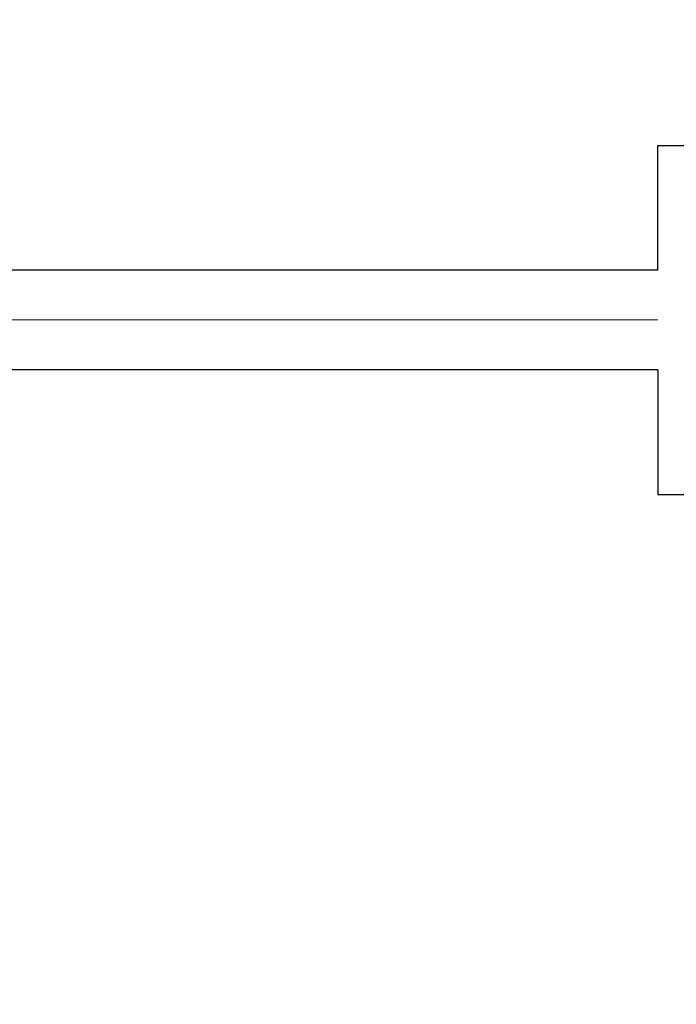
# Model space of a CAD drawing. Header units: millimetres. Extents: x 0 to 1300, y 0 to 891.
# Tile 62 of 148: x 158 to 171, y 586 to 606. Entities that reach past the tile are written whole.
import ezdxf

# ---------------------------------------------------------------- set-up
doc = ezdxf.new("R2010")
doc.units = ezdxf.units.MM
doc.header["$LTSCALE"] = 0.545669
doc.linetypes.add('CENTER', pattern=[50.8, 31.75, -6.35, 6.35, -6.35])
doc.layers.add('NoLayerName_001', color=7, linetype='Continuous')

msp = doc.modelspace()

# ---------------------------------------------------------------- linework, layer by layer
at = {"layer": 'NoLayerName_001', "color": 7, "linetype": 'Continuous', "lineweight": 25}
for p, q in [((170.8, 601), (170.8, 603.4999394)), ((170.8, 603.4999394), (204.2, 603.4999394)), ((170.8, 601), (152.5, 601)), ((170.8, 599), (152.5, 599)), ((170.8, 599), (170.8, 596.5)), ((170.8, 596.5), (204.2, 596.5))]:
    msp.add_line(p, q, dxfattribs=at)
at = {"layer": 'NoLayerName_001', "color": 4, "linetype": 'CENTER', "lineweight": 13}
msp.add_line((170.8, 600), (112.5, 600), dxfattribs=at)
at = {"layer": 'NoLayerName_001', "color": 7, "linetype": 'Continuous', "lineweight": 25}
for radius, start, end in [(39.5, 318.330134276, 270), (38, 319.685090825, 271.432543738)]:
    msp.add_arc((187.5, 600), radius, start, end, dxfattribs=at)

doc.saveas('drawing.dxf')
